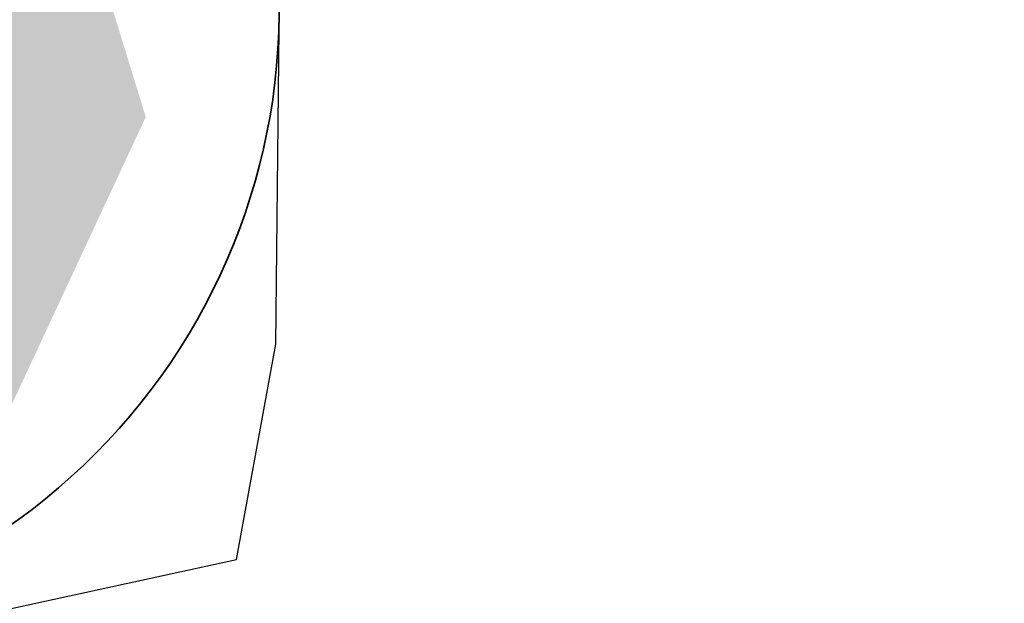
# Model space of a CAD drawing. Extents: x 100296 to 107772, y 404875 to 408930.
# Tile 24 of 98: x 101039 to 101063, y 407446 to 407460. Entities that reach past the tile are written whole.
import ezdxf

# ---------------------------------------------------------------- set-up
doc = ezdxf.new("R2010")
doc.units = 0
doc.layers.add('n-we-gw-grondwerk-g', color=2, linetype='Continuous', lineweight=35)
doc.layers.add('TDNL----_bossages', color=71, linetype='Continuous')
doc.layers.add('TDNL----_plangrens', color=4, linetype='ENV-L14')
doc.linetypes.add('ENV-L14', pattern='A,12.5,-1.25,[144,env-shp.shx,S=0.125,R=0,X=0,Y=0.75],-1.25', length=15)

msp = doc.modelspace()

# ---------------------------------------------------------------- hatches: boundary and pattern name
at = {"layer": 'TDNL----_bossages'}
h = msp.add_hatch(dxfattribs=at)
h.set_pattern_fill('ENV-A30', color=256)
h.set_pattern_definition([(45, (0, 0), (-0.6222539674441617, 0.6222539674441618), []), (45, (0, 3.1112698), (-3.111269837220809, 3.11126983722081), [1, -0.6]), (17, (0, 0), (0.5157491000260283, 1.596552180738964), [0, -1.632, -0.924, 0, -1.344]), (48, (0, 0), (-0.3683115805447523, 1.623436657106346), [0, -1.616, 0, -1.648, 0, -1.328]), (71, (0, 0), (-0.9582315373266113, 1.345261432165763), [0, -1.6, 0, -0.9599999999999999, -1.316])])
edge = h.paths.add_edge_path()
edge.add_line((100814.2841069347, 407474.542256), (100818.2603855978, 407474.4694560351))
edge.add_line((100818.2603855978, 407474.4694560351), (100823.2595439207, 407474.3777169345))
edge.add_line((100823.2595439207, 407474.3777169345), (100828.2587022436, 407474.2859778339))
edge.add_line((100828.2587022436, 407474.2859778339), (100833.2578605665, 407474.1942387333))
edge.add_line((100833.2578605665, 407474.1942387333), (100838.2570188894, 407474.1024996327))
edge.add_line((100838.2570188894, 407474.1024996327), (100843.2561772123, 407474.0107605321))
edge.add_line((100843.2561772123, 407474.0107605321), (100848.2553355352, 407473.9190214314))
edge.add_line((100848.2553355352, 407473.9190214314), (100853.2544938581, 407473.8272823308))
edge.add_line((100853.2544938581, 407473.8272823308), (100858.253652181, 407473.7355432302))
edge.add_line((100858.253652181, 407473.7355432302), (100863.2528105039, 407473.6438041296))
edge.add_line((100863.2528105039, 407473.6438041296), (100868.2519688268, 407473.552065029))
edge.add_line((100868.2519688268, 407473.552065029), (100873.2511271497, 407473.4603259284))
edge.add_line((100873.2511271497, 407473.4603259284), (100878.2502854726, 407473.3685868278))
edge.add_line((100878.2502854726, 407473.3685868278), (100883.2494437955, 407473.2768477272))
edge.add_line((100883.2494437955, 407473.2768477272), (100888.2486021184, 407473.1851086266))
edge.add_line((100888.2486021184, 407473.1851086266), (100893.2477604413, 407473.0933695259))
edge.add_line((100893.2477604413, 407473.0933695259), (100898.2469187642, 407473.0016304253))
edge.add_line((100898.2469187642, 407473.0016304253), (100903.2460770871, 407472.9098913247))
edge.add_line((100903.2460770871, 407472.9098913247), (100908.24523541, 407472.8181522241))
edge.add_line((100908.24523541, 407472.8181522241), (100913.2443937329, 407472.7264131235))
edge.add_line((100913.2443937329, 407472.7264131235), (100918.2435520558, 407472.6346740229))
edge.add_line((100918.2435520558, 407472.6346740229), (100923.2427103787, 407472.5429349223))
edge.add_line((100923.2427103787, 407472.5429349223), (100928.2418687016, 407472.4511958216))
edge.add_line((100928.2418687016, 407472.4511958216), (100933.2410270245, 407472.3594567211))
edge.add_line((100933.2410270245, 407472.3594567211), (100938.2401853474, 407472.2677176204))
edge.add_line((100938.2401853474, 407472.2677176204), (100943.2393436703, 407472.1759785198))
edge.add_line((100943.2393436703, 407472.1759785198), (100948.2385019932, 407472.0842394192))
edge.add_line((100948.2385019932, 407472.0842394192), (100953.2376603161, 407471.9925003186))
edge.add_line((100953.2376603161, 407471.9925003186), (100958.236818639, 407471.900761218))
edge.add_line((100958.236818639, 407471.900761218), (100963.2359769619, 407471.8090221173))
edge.add_line((100963.2359769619, 407471.8090221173), (100968.2351352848, 407471.7172830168))
edge.add_line((100968.2351352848, 407471.7172830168), (100973.2342936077, 407471.6255439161))
edge.add_line((100973.2342936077, 407471.6255439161), (100978.2334519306, 407471.5338048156))
edge.add_line((100978.2334519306, 407471.5338048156), (100983.2326102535, 407471.4420657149))
edge.add_line((100983.2326102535, 407471.4420657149), (100988.2317685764, 407471.3503266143))
edge.add_line((100988.2317685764, 407471.3503266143), (100993.2309268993, 407471.2585875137))
edge.add_line((100993.2309268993, 407471.2585875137), (100998.2300852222, 407471.1668484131))
edge.add_line((100998.2300852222, 407471.1668484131), (101003.2292435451, 407471.0751093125))
edge.add_line((101003.2292435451, 407471.0751093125), (101008.228401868, 407470.9833702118))
edge.add_line((101008.228401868, 407470.9833702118), (101013.2275601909, 407470.8916311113))
edge.add_line((101013.2275601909, 407470.8916311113), (101018.2267185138, 407470.7998920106))
edge.add_line((101018.2267185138, 407470.7998920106), (101023.2258768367, 407470.7081529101))
edge.add_line((101023.2258768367, 407470.7081529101), (101028.2250351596, 407470.6164138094))
edge.add_line((101028.2250351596, 407470.6164138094), (101033.2241934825, 407470.5246747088))
edge.add_line((101033.2241934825, 407470.5246747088), (101038.4073188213, 407470.4295596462))
edge.add_line((101038.4073188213, 407470.4295596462), (101042.4545365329, 407457.2704650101))
edge.add_line((101042.4545365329, 407457.2704650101), (101038.158346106, 407448.0447761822))
edge.add_arc((101030.6261116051, 407459.845854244), 13.99999999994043, 261.6979283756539, 302.5487322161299, ccw=False)
edge.add_line((101028.604623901, 407445.9925662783), (101022.916960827, 407446.8225166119))
edge.add_line((101022.916960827, 407446.8225166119), (101017.9215698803, 407447.5841196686))
edge.add_line((101017.9215698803, 407447.5841196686), (101012.915257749, 407448.2269245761))
edge.add_line((101012.915257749, 407448.2269245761), (101007.9225048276, 407448.8115444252))
edge.add_line((101007.9225048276, 407448.8115444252), (101002.9550720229, 407449.4225967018))
edge.add_line((101002.9550720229, 407449.4225967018), (100997.9949836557, 407450.2290757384))
edge.add_line((100997.9949836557, 407450.2290757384), (100993.0186211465, 407451.1080393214))
edge.add_line((100993.0186211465, 407451.1080393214), (100988.0365406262, 407452.0047766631))
edge.add_line((100988.0365406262, 407452.0047766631), (100983.0516477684, 407452.909269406))
edge.add_line((100983.0516477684, 407452.909269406), (100978.0644226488, 407453.8001614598))
edge.add_line((100978.0644226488, 407453.8001614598), (100973.0683087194, 407454.6781685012))
edge.add_line((100973.0683087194, 407454.6781685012), (100968.0419648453, 407455.4570016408))
edge.add_line((100968.0419648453, 407455.4570016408), (100963.0151347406, 407455.9292481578))
edge.add_line((100963.0151347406, 407455.9292481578), (100958.0158703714, 407456.3514434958))
edge.add_line((100958.0158703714, 407456.3514434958), (100953.0433489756, 407456.7566282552))
edge.add_line((100953.0433489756, 407456.7566282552), (100948.0917009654, 407457.3843104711))
edge.add_line((100948.0917009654, 407457.3843104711), (100943.1213865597, 407458.1714938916))
edge.add_line((100943.1213865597, 407458.1714938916), (100938.1422486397, 407458.9638658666))
edge.add_line((100938.1422486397, 407458.9638658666), (100933.1629780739, 407459.8302790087))
edge.add_line((100933.1629780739, 407459.8302790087), (100928.1624797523, 407460.6850052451))
edge.add_line((100928.1624797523, 407460.6850052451), (100923.1496625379, 407461.397814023))
edge.add_line((100923.1496625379, 407461.397814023), (100918.1435871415, 407461.9954023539))
edge.add_line((100918.1435871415, 407461.9954023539), (100913.1430727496, 407462.5410732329))
edge.add_line((100913.1430727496, 407462.5410732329), (100908.1452286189, 407463.0393110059))
edge.add_line((100908.1452286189, 407463.0393110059), (100903.1502565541, 407463.5221405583))
edge.add_line((100903.1502565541, 407463.5221405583), (100898.1550054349, 407463.9898760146))
edge.add_line((100898.1550054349, 407463.9898760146), (100893.1609116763, 407464.4423872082))
edge.add_line((100893.1609116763, 407464.4423872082), (100888.1931286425, 407464.8922185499))
edge.add_line((100888.1931286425, 407464.8922185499), (100883.2174254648, 407465.5935130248))
edge.add_line((100883.2174254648, 407465.5935130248), (100878.236239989, 407466.1689466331))
edge.add_line((100878.236239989, 407466.1689466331), (100873.2682010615, 407466.9619794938))
edge.add_line((100873.2682010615, 407466.9619794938), (100868.2454018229, 407467.7306549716))
edge.add_line((100868.2454018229, 407467.7306549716), (100863.217886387, 407468.1618305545))
edge.add_line((100863.217886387, 407468.1618305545), (100858.2216495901, 407468.5752916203))
edge.add_line((100858.2216495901, 407468.5752916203), (100853.225135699, 407468.9737444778))
edge.add_line((100853.225135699, 407468.9737444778), (100848.2344699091, 407469.3567190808))
edge.add_line((100848.2344699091, 407469.3567190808), (100843.2537452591, 407469.785536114))
edge.add_line((100843.2537452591, 407469.785536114), (100838.2683093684, 407470.2914669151))
edge.add_line((100838.2683093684, 407470.2914669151), (100833.273533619, 407470.7833677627))
edge.add_line((100833.273533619, 407470.7833677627), (100828.2778988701, 407471.260374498))
edge.add_line((100828.2778988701, 407471.260374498), (100823.2764284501, 407471.7170403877))
edge.add_line((100823.2764284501, 407471.7170403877), (100818.2694157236, 407472.1040189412))
edge.add_line((100818.2694157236, 407472.1040189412), (100814.2841069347, 407472.542256))
edge.add_arc((100814.2841069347, 407473.542256), 1, 87.90222711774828, 270.00000000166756, ccw=False)

# ---------------------------------------------------------------- linework, layer by layer
at = {"layer": 'n-we-gw-grondwerk-g'}
msp.add_lwpolyline([(101012.793427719, 407447.2343579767), (101017.7825140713, 407446.59376484), (101022.7694035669, 407445.8334579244), (101028.4602319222, 407445.0030457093, 0.4543361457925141), (101045.6253796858, 407459.6976751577), (101046.017343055, 407499.3737441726, 0.4629243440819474), (101028.7242560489, 407514.3454988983), (101024.0132843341, 407513.6165171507), (101018.9982014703, 407512.8404768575), (101013.9918171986, 407512.5384507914), (101008.9848418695, 407512.2042161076)], format="xyb", dxfattribs=at)
at = {"layer": 'TDNL----_plangrens', "flags": 128}
msp.add_lwpolyline([(100739.2868531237, 407413.0773053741, -0.1432469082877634), (100723.7505059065, 407449.3200165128, -0.2568120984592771), (100723.9835513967, 407450.242528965), (100744.9920477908, 407466.2935291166, -0.1251981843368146), (100746.6634251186, 407466.9877947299), (100748.1899174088, 407467.1455317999, -0.01662278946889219), (100754.0056960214, 407467.4961851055), (100782.8030322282, 407465.5632297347), (100787.8641580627, 407465.3278006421), (100792.8370493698, 407465.0799898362), (100797.811689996, 407464.8174513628), (100802.7858689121, 407464.5411216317), (100807.7589475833, 407464.2499274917), (100812.7317610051, 407463.9438225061), (100817.6680972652, 407463.6251443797), (100822.5624550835, 407463.2468726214), (100827.4874784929, 407462.7971868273), (100832.4530212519, 407462.323053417), (100837.4226759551, 407461.8336265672), (100842.4600490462, 407461.3224250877), (100847.5447173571, 407460.8846589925), (100852.5621043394, 407460.4996338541), (100857.533290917, 407460.1032007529), (100862.5042160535, 407459.6918343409), (100867.2382117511, 407459.2858319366), (100871.9553312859, 407458.5639368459), (100877.078042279, 407457.7462141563), (100882.1363853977, 407457.1618671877), (100887.2161081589, 407456.4459117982), (100892.3942575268, 407455.9770318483), (100897.3752654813, 407455.5257063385), (100902.3451225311, 407455.0603486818), (100907.3147194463, 407454.5799719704), (100912.2604228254, 407454.086932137), (100917.178769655, 407453.5502276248), (100922.0474471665, 407452.9690408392), (100926.8478419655, 407452.2864379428), (100931.7183452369, 407451.4539315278), (100936.7456725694, 407450.5791563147), (100941.7869863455, 407449.776890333), (100946.8921338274, 407448.9683506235), (100952.1632787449, 407448.3001682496), (100957.3130568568, 407447.8805397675), (100962.2599555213, 407447.4627667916), (100966.9927298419, 407447.0181454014), (100971.6817808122, 407446.291575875), (100976.5814389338, 407445.4305197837), (100981.545518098, 407444.5437624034), (100986.5249101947, 407443.6402677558), (100991.5265217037, 407442.7400149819), (100992.3333587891, 407435.38393353), (101010.6455710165, 407439.3630608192), (101044.608, 407446.751), (101045.548, 407451.865), (101045.7354354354, 407470.8379496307), (101152.2257843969, 407468.5625046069), (101153.7960364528, 407444.8260170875, -0.02213634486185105), (101223.7604701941, 407453.4844729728, -0.0320152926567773), (101250.5344253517, 407454.5246229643), (101283.1644786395, 407454.7245967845), (101303.2885377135, 407454.8723369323), (101377.7011879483, 407457.6710294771), (101383.5089184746, 407454.8009643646), (101393.9781071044, 407453.974314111, 0.01091316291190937), (101394.4342178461, 407453.9295895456), (101414.3606890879, 407452.4138897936), (101422.6562773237, 407452.0257574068), (101432.620022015, 407451.5395023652), (101442.5110057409, 407451.0191673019), (101452.4179969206, 407450.3344773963), (101462.4607899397, 407449.6344693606), (101472.5223603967, 407449.0541699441), (101482.5245291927, 407448.4987364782), (101492.4849881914, 407447.9379462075), (101497.4547572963, 407447.6349291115), (101502.4503100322, 407447.3324351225), (101507.4178843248, 407447.0408123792), (101512.3472164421, 407446.7396753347), (101517.2551360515, 407446.423848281), (101522.1406321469, 407446.0899934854), (101527.001880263, 407445.7337952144), (101531.8384783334, 407445.3509116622), (101536.6499650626, 407444.937429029), (101541.4354322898, 407444.4895336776), (101546.1914001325, 407444.003742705), (101550.8870594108, 407443.4773872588), (101555.4986560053, 407442.8825057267), (101560.0952950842, 407442.1788330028), (101564.7255050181, 407441.3903345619), (101569.3554112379, 407440.5346323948), (101573.9628026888, 407439.6157972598), (101578.5586664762, 407438.6239808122), (101583.1819581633, 407437.5629141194), (101587.7868530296, 407436.4731342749), (101592.3199716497, 407435.3317581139), (101596.555412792, 407434.1846924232), (101627.1282734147, 407423.6446025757), (101632.4705592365, 407440.4841093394), (101650.339, 407434.411), (101666.6740270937, 407429.3078135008), (101657.6655, 407400.472), (101662.6088926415, 407398.9277443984), (101669.2436173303, 407419.5996078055, -0.4160609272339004), (101672.4015920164, 407421.213914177), (101686.8188945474, 407416.5001712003), (101691.4771224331, 407415.0073440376), (101696.1218678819, 407413.5198355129), (101700.7739103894, 407412.0309332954), (101705.4212743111, 407410.5441240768), (101710.0094546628, 407409.0586213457), (101714.5277926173, 407407.5101889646), (101719.0321050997, 407405.8844818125), (101723.522608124, 407404.1914698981), (101728.0310462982, 407402.4187230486), (101732.5468123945, 407400.6291159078), (101737.000462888, 407398.7995685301), (101741.4224732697, 407396.9056480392), (101745.8116049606, 407394.9519059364), (101750.1403689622, 407392.9356199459), (101754.441560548, 407390.8150480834), (101758.8122705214, 407388.5970964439), (101765.2851688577, 407385.3567358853), (101767.3039443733, 407384.3087319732, -0.3046151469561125), (101772.6553310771, 407374.5268600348, -0.000684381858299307), (101772.6576419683, 407374.5116243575, 0.06840167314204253), (101773.463728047, 407363.7446950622, -0.1929248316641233), (101772.2061085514, 407356.4116812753), (101761.3632122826, 407339.3168412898), (101767.9374814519, 407334.7351309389), (101793.5700687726, 407316.4915473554), (101804.7799126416, 407330.0685015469, -0.2278404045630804), (101810.7541325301, 407332.624157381, 0.0513531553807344), (101821.4791772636, 407333.2555937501, -0.1888825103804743), (101826.8280306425, 407332.1046559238), (101836.3172867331, 407325.8153332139, -0.0242377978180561), (101846.0771515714, 407317.5519636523), (101847.5256161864, 407316.0002340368), (101850.7438391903, 407312.4602044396), (101853.9160644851, 407308.8804043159), (101857.0392437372, 407305.2631292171), (101860.1122137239, 407301.6076019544), (101862.9283071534, 407298.166473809), (101916.7725156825, 407216.9823138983), (101968.2095316, 407134.085549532), (101972.0680222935, 407127.4044557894), (101996.3016819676, 407098.1006054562), (102005.3636419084, 407086.7923990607), (102008.4455566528, 407082.8770219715), (102011.5312600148, 407078.9154207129), (102014.7330905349, 407074.9868383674), (102018.0273461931, 407071.2001643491), (102021.213875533, 407067.3811769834), (102024.4343625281, 407063.5107446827), (102027.7920052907, 407059.7018421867), (102031.2060533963, 407056.0451865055), (102034.4701153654, 407052.2660668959), (102037.8950437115, 407048.5364918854), (102041.3242290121, 407044.8809278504), (102044.6892805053, 407041.1927022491), (102048.062628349, 407037.4909567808), (102051.4265681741, 407033.7851454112), (102054.7863551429, 407030.0660903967), (102058.1700042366, 407026.3527772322), (102061.6430361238, 407022.5865128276), (102065.4236075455, 407019.1085134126), (102069.0570478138, 407015.6252103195), (102072.7371080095, 407012.1764129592), (102076.3084791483, 407008.7003393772), (102079.8032150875, 407005.1167932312), (102083.4107446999, 407001.4937230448), (102087.2288076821, 406998.0618074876), (102090.9768445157, 406994.6662037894), (102094.6957694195, 406991.2762417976), (102098.3172932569, 406987.8248914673), (102101.9037628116, 406984.3152863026), (102105.514434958, 406980.7606320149), (102109.2436806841, 406977.2846959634), (102112.9614025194, 406973.8682140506), (102116.5968847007, 406970.4177357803), (102120.1900888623, 406966.9185457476), (102123.7636938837, 406963.3923458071), (102127.3186001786, 406959.8446940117), (102130.8673184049, 406956.2858512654), (102134.3984696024, 406952.7324721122), (102137.8703518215, 406949.134502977), (102141.3392761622, 406945.5154070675), (102144.7916693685, 406941.8925993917), (102148.2066380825, 406938.2847015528), (102151.591264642, 406934.7038003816), (102154.9179764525, 406931.144410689), (102158.1663152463, 406927.571607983), (102161.3633685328, 406923.9946696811), (102164.4951998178, 406920.416269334), (102167.5444855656, 406916.8255081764), (102170.5009577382, 406913.2067352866), (102173.3746593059, 406909.5538928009), (102176.1911296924, 406905.8458702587), (102178.9661418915, 406902.1023029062), (102181.6576957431, 406898.3156077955), (102184.2475456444, 406894.4584023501), (102186.7626818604, 406890.5330235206), (102189.2210549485, 406886.5538268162), (102191.6193578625, 406882.5586534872), (102193.872053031, 406878.489748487), (102196.0601617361, 406874.3484781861), (102198.2099117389, 406870.1715401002), (102200.3067599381, 406865.9744227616), (102202.2400386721, 406861.9103414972), (102208.465244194, 406847.878116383), (102209.6121585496, 406844.5372614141), (102211.0649557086, 406840.0639923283), (102212.4430000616, 406835.5671323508), (102213.7459257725, 406831.0478718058), (102214.9747002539, 406826.502697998), (102216.1359940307, 406821.9171271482), (102217.2390980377, 406817.2844843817), (102218.2915979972, 406812.6067463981), (102219.3011634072, 406807.8862975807), (102219.3246354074, 406807.7716276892, -0.01468118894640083), (102222.2070547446, 406791.2321912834), (102224.1106866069, 406778.0280173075, -0.003491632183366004), (102224.2736762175, 406776.8387255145), (102225.1210636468, 406769.3400668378, 0.06164122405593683), (102220.7860359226, 406763.286188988), (102219.487004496, 406761.1443225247, -0.02894925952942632), (102216.0281873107, 406759.5540853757), (102209.6612383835, 406756.6434481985), (102212.6380790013, 406750.1316808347), (102212.77, 406736.71, 0.1949923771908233), (102231.938, 406746.034, -0.1182563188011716), (102234.9904854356, 406749.1419155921, -0.1890750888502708), (102261.2598711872, 406754.0644418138, -0.1534905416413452), (102274.9210317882, 406742.5228634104, 0.1862880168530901), (102288.2419999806, 406736.7960004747), (102295.5075904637, 406736.4679397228), (102295.097, 406742.8529999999), (102293.275, 406749.549), (102279.2849996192, 406779.295000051), (102275.5991873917, 406787.1777848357), (102279.4587552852, 406788.9459752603), (102271.4026836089, 406806.5311529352), (102262.4540478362, 406826.0646631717), (102245.515, 406863.059), (102225.87, 406905.623), (102192.8063339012, 406977.3803082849), (102173.546, 407019.093), (102144.190463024, 407082.7360132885), (102101.988, 407174.612), (102101.566, 407175.532), (102070.4468670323, 407156.0684514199), (102058.354, 407182.319), (102047.5404334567, 407175.6813301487), (102037.7386760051, 407186.3790545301), (102032.8737539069, 407192.2988376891), (102029.2553724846, 407196.1383378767), (102025.8279523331, 407199.7673564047), (102022.4062014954, 407203.4489770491), (102018.9034408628, 407207.134564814), (102015.3890318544, 407210.7857540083), (102011.8287798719, 407214.4412381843), (102008.1815634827, 407218.0760114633), (102004.4896749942, 407221.6385286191), (102000.8430871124, 407225.1065726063), (101997.2583547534, 407228.5940823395), (101993.6283724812, 407232.1221065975), (101989.9613858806, 407235.6453382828), (101986.2873501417, 407239.1387797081), (101982.6180170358, 407242.6254234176), (101978.9227459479, 407246.1111594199), (101975.2116158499, 407249.5827576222), (101971.5104913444, 407253.0219196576), (101967.8468065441, 407256.4561304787), (101964.1903220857, 407259.9111417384), (101960.5379165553, 407263.3704358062), (101956.9739235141, 407266.7716227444), (101953.5361971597, 407270.2429437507), (101950.0223833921, 407273.8632493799), (101946.432497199, 407277.4473754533), (101942.9088871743, 407281.0001411), (101939.3637674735, 407284.6020653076), (101935.7444445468, 407288.2470343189), (101932.0719089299, 407291.84784094), (101928.4193473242, 407295.4278545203), (101924.8128497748, 407298.9440535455), (101921.30469434, 407302.5331047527), (101917.6952811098, 407306.2387222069), (101913.9598197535, 407309.9643887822), (101910.1561761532, 407313.5973941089), (101906.3701413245, 407317.1734101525), (101902.5633412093, 407320.7294047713), (101898.7350089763, 407324.2754705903), (101894.865215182, 407327.7956235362), (101890.9789067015, 407331.2677026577), (101887.0921628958, 407334.7055557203), (101883.2156468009, 407338.1024407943), (101879.3478150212, 407341.5102690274), (101875.4341977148, 407344.9108836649), (101871.6187293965, 407348.184528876), (101855.5945381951, 407362.908615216, -0.252732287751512), (101854.8189997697, 407365.1540433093, 0.1219095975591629), (101853.160822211, 407385.8155261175, 0.02555492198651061), (101852.3532278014, 407387.9817338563, 0.410588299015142), (101795.9860066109, 407410.5048574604, -0.1781397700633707), (101793.686296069, 407410.6348985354), (101790.4019609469, 407411.668594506), (101780.4093043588, 407411.564745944), (101774.5637554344, 407415.6563702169), (101770.1026121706, 407418.4881787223), (101765.7700462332, 407421.1949870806), (101761.4530778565, 407423.9068112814), (101757.1010279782, 407426.6240563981), (101752.7171137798, 407429.3322341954), (101748.2987497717, 407432.0176099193), (101743.8583449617, 407434.6670367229), (101739.4028961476, 407437.2885627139), (101734.9258776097, 407439.8847577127), (101730.4282281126, 407442.4560645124), (101725.9088968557, 407445.0029430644), (101721.3234984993, 407447.5493291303), (101716.643072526, 407450.0290661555), (101711.9138482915, 407452.4146030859), (101707.14254933, 407454.7043808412), (101702.3382069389, 407456.8998975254), (101697.3802279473, 407459.0647878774), (101685.0442659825, 407463.694816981, -0.1468987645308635), (101683.5931488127, 407464.9576400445), (101689.2460461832, 407482.7452718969), (101683.8929278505, 407484.4217690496), (101690.3095472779, 407504.9613563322), (101682.1033402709, 407507.9069741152), (101666.1502361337, 407456.9244774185), (101657.685, 407459.121), (101639.766, 407464.547), (101639.6848731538, 407464.286037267), (101635.455, 407465.601), (101641.2368877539, 407483.1673876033), (101645.3070783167, 407495.5333393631), (101642.08, 407496.719), (101607.129, 407511.646), (101612.392, 407526.001), (101581.9927761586, 407524.6711243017), (101579.507, 407517.488), (101575.394, 407510.198), (101573.121, 407508.777), (101557.269, 407506.807), (101530.824, 407506.206), (101519.057, 407505.9295), (101507.29, 407505.653), (101484.731, 407504.656), (101459.4970002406, 407502.9339999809), (101427.265, 407501.014), (101421.153, 407500.943), (101415.041, 407500.872), (101396.604, 407500.255), (101374.489, 407495.756), (101364.292, 407497.12), (101352.064, 407497.113), (101349.584, 407498.703), (101347.492, 407498.976), (101346.248, 407498.39), (101332.711, 407497.804), (101330.029, 407500.122), (101327.997, 407500.331), (101324.518, 407498.84), (101295.0025000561, 407497.5727500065), (101253.763, 407494.725), (101210.4137285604, 407493.4934766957), (101206.7884684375, 407493.7309266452), (101197.0638609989, 407494.5303303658), (101185.9039147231, 407498.0142404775), (101174.0331793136, 407511.4702623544), (101174.4546239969, 407521.5211993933), (101154.6252836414, 407522.2652829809), (101154.2083935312, 407511.1554345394), (101154.051, 407506.961), (101128.647, 407505.961), (101129.0380046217, 407486.7394898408), (101083.0871679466, 407487.8812979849), (101045.9118887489, 407488.6992458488), (101046.3370769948, 407524.6601912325), (101018.1971858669, 407520.3057887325), (101013.5162212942, 407520.0233946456), (101008.5055510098, 407519.6889133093), (101003.3278527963, 407519.3714202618), (100998.0189341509, 407518.7722314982), (100992.8767621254, 407518.0417143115), (100987.8311479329, 407517.2949666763), (100982.8743091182, 407516.548258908), (100977.9756107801, 407515.9011969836), (100973.021429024, 407515.3099810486), (100968.0356534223, 407514.7297814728), (100963.0642501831, 407514.1713638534), (100958.0894396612, 407513.6461830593), (100953.0187230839, 407513.1257647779), (100947.9025235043, 407512.5016955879), (100942.8965042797, 407511.8459516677), (100937.9354207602, 407511.2501073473), (100932.945616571, 407510.6656230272), (100927.9678885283, 407510.097328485), (100923.118977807, 407509.573647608), (100918.2623512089, 407509.2318318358), (100913.264804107, 407508.8949604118), (100908.2712983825, 407508.5623464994), (100903.2814429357, 407508.2379132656), (100898.2969714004, 407507.9285830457), (100893.3127863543, 407507.634024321), (100888.335696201, 407507.3546192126), (100883.3395973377, 407507.0980498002), (100878.1677554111, 407506.8208152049), (100872.9150871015, 407506.3168428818), (100867.8334380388, 407505.7110839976), (100863.070008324, 407505.1637142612), (100858.3301173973, 407504.9165309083), (100853.3688178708, 407504.7007340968), (100848.3866447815, 407504.4989376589), (100843.338585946, 407504.3095797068), (100838.2504970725, 407504.0439332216), (100833.2277906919, 407503.7446781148), (100828.2439887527, 407503.4625895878), (100823.2604741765, 407503.1953667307), (100818.3258485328, 407502.9454707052), (100813.4190250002, 407502.775390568), (100808.4645068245, 407502.6531743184), (100803.4839859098, 407502.5451432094), (100798.5037448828, 407502.4519455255), (100793.5217865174, 407502.3735497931), (100789.3470216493, 407502.3180645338, -0.01241394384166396), (100787.9797520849, 407502.3419967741), (100756.1665438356, 407501.1664304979, -0.2041488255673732), (100733.4635350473, 407510.6820490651, 0.4726042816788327), (100669.2085629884, 407512.9869992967, -0.1892506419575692), (100667.842368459, 407512.2877777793), (100642.4923923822, 407510.2000546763), (100642.1924592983, 407512.8714210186), (100631.0883577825, 407512.6136525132, -0.01041102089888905), (100621.579562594, 407512.591199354), (100613.9257211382, 407512.724990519), (100603.9295775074, 407512.9084297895), (100593.9312608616, 407513.0919079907), (100583.9329442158, 407513.2753861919), (100573.9346275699, 407513.4588643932), (100563.9363109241, 407513.6423425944), (100553.9379942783, 407513.8258207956), (100548.9388359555, 407513.9175598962), (100543.9396776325, 407514.0092989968), (100538.9405193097, 407514.1010380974), (100533.9413609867, 407514.192777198), (100523.943044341, 407514.3762553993), (100513.9447276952, 407514.5597336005), (100503.9464110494, 407514.7432118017), (100493.9480943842, 407514.9266900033), (100483.9487675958, 407515.1101867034), (100473.9326938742, 407515.2932313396), (100453.4691547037, 407515.6471500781, 0.03070555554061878), (100439.2612938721, 407515.0201980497), (100391.2823731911, 407509.0467019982), (100383.0104473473, 407506.9291155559), (100371.0620297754, 407505.8856489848), (100362.02, 407505.096), (100330.373, 407500), (100299.9108642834, 407493.9015717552), (100308.1638358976, 407454.1758354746), (100345.8670108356, 407460.7626251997), (100370.687, 407465.099), (100400, 407467.735), (100436.284, 407469.121), (100480.738, 407467.998), (100527.748, 407460.884), (100583.384, 407446.232), (100637.584, 407424.585), (100688.405, 407397.253), (100715.467, 407378.851), (100722.6490746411, 407379.9424874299), (100725.1059398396, 407378.111884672), (100734.5947126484, 407380.5295391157), (100753.2682522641, 407385.5147464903), (100765.323, 407388.29), (100752.0680625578, 407397.5410917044)], format="xyb", close=True, dxfattribs=at)

doc.saveas('drawing.dxf')
